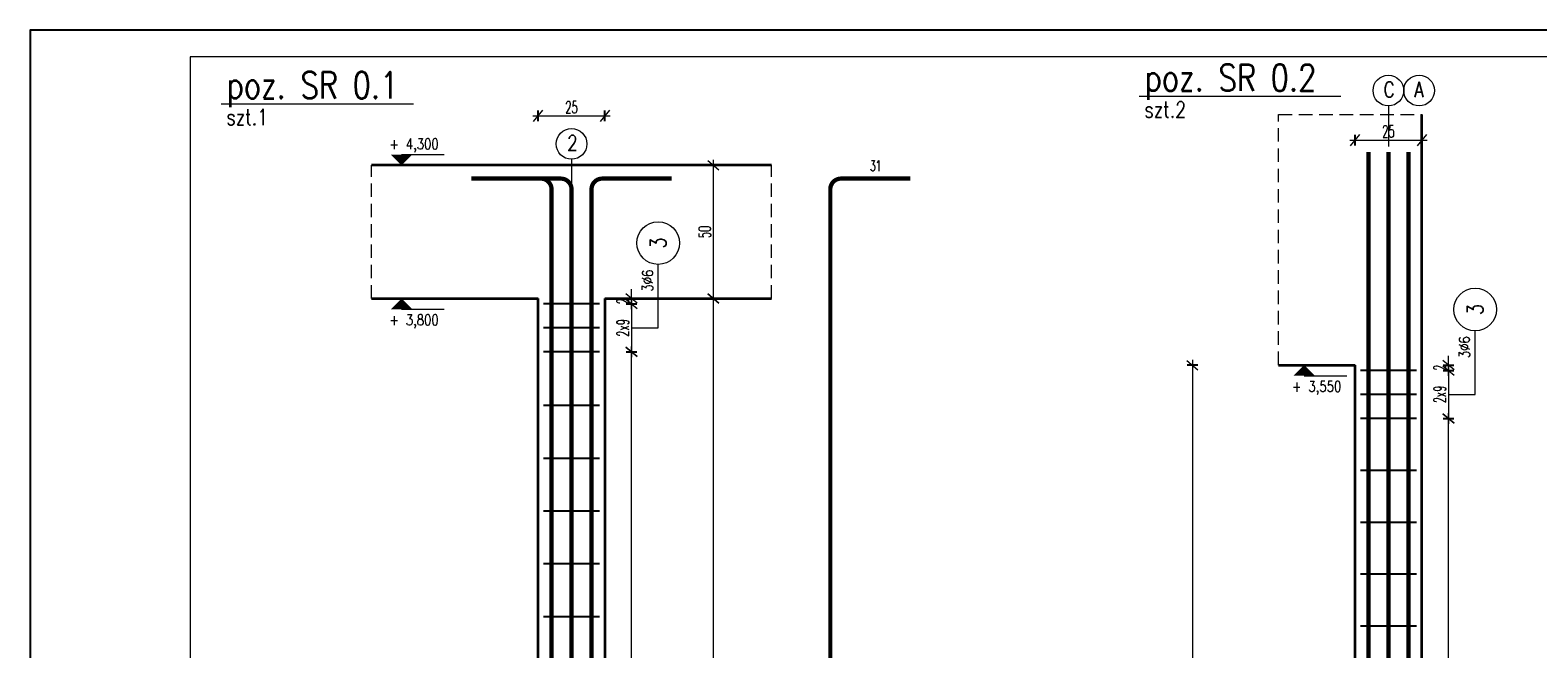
# Model space of a CAD drawing. Header units: centimetres. Extents: x 125945 to 146944, y 20629 to 31773.
# Tile 43 of 80: x 141065 to 141631, y 20991 to 21223. Entities that reach past the tile are written whole.
import ezdxf
from ezdxf.enums import TextEntityAlignment as Align

# ---------------------------------------------------------------- set-up
doc = ezdxf.new("R2010")
doc.units = ezdxf.units.CM
doc.linetypes.add('CENTER2', pattern=[28.575, 19.05, -3.175, 3.175, -3.175])
doc.linetypes.add('HIDDEN', pattern=[9.525, 6.35, -3.175])
for name, color, linetype, lineweight in [('e-cad_cienkie', 88, 'Continuous', 15), ('e-cad_opisy', 7, 'Continuous', 15), ('e-cad_osie', 172, 'CENTER2', 9), ('e-cad_ukryte', 1, 'HIDDEN', 15), ('e-cad_wymiary', 66, 'Continuous', 15), ('K-ŻELBET', 204, 'Continuous', 35)]:
    doc.layers.add(name, color=color, linetype=linetype, lineweight=lineweight)
doc.layers.add('e-cad_prety_widok', color=3, linetype='Continuous')
doc.layers.add('e-cad_strzemiona', color=3, linetype='Continuous')
doc.styles.add('e-cad_1', font='simplex.shx', dxfattribs={"width": 0.6})
doc.styles.add('e-cad_2', font='simplex.shx', dxfattribs={"width": 0.8})
doc.styles.add('simpl', font='simplex.shx', dxfattribs={"width": 0.6})
doc.dimstyles.new('e-cad_1_20_[cm]', dxfattribs={"dimscale": 2, "dimtxt": 2.25, "dimasz": 1.75, "dimexe": 1, "dimexo": 0, "dimgap": 0.5, "dimtad": 1, "dimdec": 1, "dimrnd": 0.5, "dimdsep": 46, "dimtxsty": 'simpl', "dimblk": 'OBLIQUE', "dimcen": 0, "dimdle": 1, "dimclrd": 256, "dimclre": 256, "dimclrt": 256, "dimadec": 0, "dimazin": 0, "dimtfac": 1, "dimtdec": 1, "dimtix": 1, "dimtmove": 2, "dimatfit": 3, "dimldrblk": 'OBLIQUE', "dimfxl": 1, "dimfxlon": 1, "dimlwd": -1, "dimarcsym": 0})

# ---------------------------------------------------------------- blocks, each defined once
blk = doc.blocks.new('_Oblique')
at = {"color": 0, "linetype": 'ByBlock', "lineweight": -2}
blk.add_line((0.5, 0.6), (-0.5, -0.6), dxfattribs=at)
blk = doc.blocks.new('*D4244')
at = {"layer": 'Defpoints', "color": 0}
for p in [(141278.75, 21102.24), (141290.75, 21102.24), (141278.75, 20765.28)]:
    blk.add_point(p, dxfattribs=at)
at = {"layer": 'e-cad_wymiary', "lineweight": -2, "ltscale": 0.8}
for p, q in [((141288.75, 21102.24), (141292.75, 21102.24)), ((141288.75, 20765.28), (141292.75, 20765.28))]:
    blk.add_line(p, q, dxfattribs=at)
at = {"layer": 'e-cad_wymiary', "ltscale": 0.8}
blk.add_line((141290.75, 20763.28), (141290.75, 21104.24), dxfattribs=at)
at = {"layer": 'e-cad_wymiary', "xscale": 3.5, "yscale": 3.5, "zscale": 3.5}
for p, rotation in [((141290.75, 21102.24), 90), ((141290.75, 20765.28), 270)]:
    blk.add_blockref('_Oblique', p, dxfattribs=dict(at, rotation=rotation))
at = {"layer": 'e-cad_wymiary', "ltscale": 0.8, "insert": (141287.5, 20933.76), "char_height": 4.5, "attachment_point": 5, "rotation": 90, "style": 'simpl'}
blk.add_mtext('17x20', dxfattribs=at)
blk = doc.blocks.new('*D4245')
at = {"layer": 'Defpoints', "color": 0}
for p in [(141278.75, 21122.24), (141278.75, 21120.24), (141290.75, 21122.24)]:
    blk.add_point(p, dxfattribs=at)
at = {"layer": 'e-cad_wymiary', "ltscale": 0.8}
for p, q in [((141290.75, 21122.24), (141290.75, 21125.74)), ((141290.75, 21118.24), (141290.75, 21124.24)), ((141290.75, 21120.24), (141290.75, 21116.74))]:
    blk.add_line(p, q, dxfattribs=at)
at = {"layer": 'e-cad_wymiary', "lineweight": -2, "ltscale": 0.8}
for p, q in [((141288.75, 21122.24), (141292.75, 21122.24)), ((141288.75, 21120.24), (141292.75, 21120.24))]:
    blk.add_line(p, q, dxfattribs=at)
at = {"layer": 'e-cad_wymiary', "xscale": 3.5, "yscale": 3.5, "zscale": 3.5}
for p, rotation in [((141290.75, 21122.24), 270), ((141290.75, 21120.24), 90)]:
    blk.add_blockref('_Oblique', p, dxfattribs=dict(at, rotation=rotation))
at = {"layer": 'e-cad_wymiary', "ltscale": 0.8, "insert": (141287.5, 21121.24), "char_height": 4.5, "attachment_point": 5, "rotation": 90, "style": 'simpl'}
blk.add_mtext('2', dxfattribs=at)
blk = doc.blocks.new('*D4246')
at = {"layer": 'Defpoints', "color": 0}
for p in [(141278.75, 21120.24), (141278.75, 21102.24), (141290.75, 21102.24)]:
    blk.add_point(p, dxfattribs=at)
at = {"layer": 'e-cad_wymiary', "lineweight": -2, "ltscale": 0.8}
for p, q in [((141288.75, 21120.24), (141292.75, 21120.24)), ((141288.75, 21102.24), (141292.75, 21102.24))]:
    blk.add_line(p, q, dxfattribs=at)
at = {"layer": 'e-cad_wymiary', "ltscale": 0.8}
blk.add_line((141290.75, 21122.24), (141290.75, 21100.24), dxfattribs=at)
at = {"layer": 'e-cad_wymiary', "xscale": 3.5, "yscale": 3.5, "zscale": 3.5}
for p, rotation in [((141290.75, 21120.24), 90), ((141290.75, 21102.24), 270)]:
    blk.add_blockref('_Oblique', p, dxfattribs=dict(at, rotation=rotation))
at = {"layer": 'e-cad_wymiary', "ltscale": 0.8, "insert": (141287.5, 21111.24), "char_height": 4.5, "attachment_point": 5, "rotation": 90, "style": 'simpl'}
blk.add_mtext('2x9', dxfattribs=at)
blk = doc.blocks.new('e-cad_ZelbetOpisNiezliczalny_1P')
at = {"layer": 'e-cad_cienkie'}
blk.add_circle((4, 0), 4, dxfattribs=at)
at = {"layer": 'e-cad_opisy', "ltscale": 0.04, "style": 'e-cad_1', "width": 0.8}
for tag, p in [('OPIS', (-1, 1)), ('UWAGI', (-1, -3))]:
    blk.add_attdef(tag, text='', height=2, dxfattribs=at).set_placement(p, align=Align.RIGHT)
blk.add_attdef('NR', text='', height=3, dxfattribs=at).set_placement((4, 0), align=Align.MIDDLE_CENTER)
blk = doc.blocks.new('*D4249')
at = {"layer": 'Defpoints', "color": 0}
for p in [(141585, 21077.28), (141597, 21077.28), (141585, 20765.28)]:
    blk.add_point(p, dxfattribs=at)
at = {"layer": 'e-cad_wymiary', "ltscale": 0.8}
blk.add_line((141597, 20763.28), (141597, 21079.28), dxfattribs=at)
at = {"layer": 'e-cad_wymiary', "lineweight": -2, "ltscale": 0.8}
for p, q in [((141595, 21077.28), (141599, 21077.28)), ((141595, 20765.28), (141599, 20765.28))]:
    blk.add_line(p, q, dxfattribs=at)
at = {"layer": 'e-cad_wymiary', "xscale": 3.5, "yscale": 3.5, "zscale": 3.5}
for p, rotation in [((141597, 21077.28), 90.00009453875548), ((141597, 20765.28), 270.0000945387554)]:
    blk.add_blockref('_Oblique', p, dxfattribs=dict(at, rotation=rotation))
at = {"layer": 'e-cad_wymiary', "ltscale": 0.8, "insert": (141593.75, 20921.28), "char_height": 4.5, "attachment_point": 5, "rotation": 90.0001, "style": 'simpl'}
blk.add_mtext('16x20', dxfattribs=at)
blk = doc.blocks.new('*D4250')
at = {"layer": 'Defpoints', "color": 0}
for p in [(141585, 21097.28), (141585, 21095.28), (141597, 21097.28)]:
    blk.add_point(p, dxfattribs=at)
at = {"layer": 'e-cad_wymiary', "ltscale": 0.8}
for p, q in [((141597, 21097.28), (141597, 21100.78)), ((141597, 21093.28), (141597, 21099.28)), ((141597, 21095.28), (141597, 21091.78))]:
    blk.add_line(p, q, dxfattribs=at)
at = {"layer": 'e-cad_wymiary', "lineweight": -2, "ltscale": 0.8}
for p, q in [((141595, 21097.28), (141599, 21097.28)), ((141595, 21095.28), (141599, 21095.28))]:
    blk.add_line(p, q, dxfattribs=at)
at = {"layer": 'e-cad_wymiary', "xscale": 3.5, "yscale": 3.5, "zscale": 3.5}
for p, rotation in [((141597, 21097.28), 270.0000021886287), ((141597, 21095.28), 90.00000218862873)]:
    blk.add_blockref('_Oblique', p, dxfattribs=dict(at, rotation=rotation))
at = {"layer": 'e-cad_wymiary', "ltscale": 0.8, "insert": (141593.75, 21096.28), "char_height": 4.5, "attachment_point": 5, "rotation": 90, "style": 'simpl'}
blk.add_mtext('2', dxfattribs=at)
blk = doc.blocks.new('*D4251')
at = {"layer": 'Defpoints', "color": 0}
for p in [(141585, 21095.28), (141585, 21077.28), (141597, 21077.28)]:
    blk.add_point(p, dxfattribs=at)
at = {"layer": 'e-cad_wymiary', "lineweight": -2, "ltscale": 0.8}
for p, q in [((141595, 21095.28), (141599, 21095.28)), ((141595, 21077.28), (141599, 21077.28))]:
    blk.add_line(p, q, dxfattribs=at)
at = {"layer": 'e-cad_wymiary', "ltscale": 0.8}
blk.add_line((141597, 21097.28), (141597, 21075.28), dxfattribs=at)
at = {"layer": 'e-cad_wymiary', "xscale": 3.5, "yscale": 3.5, "zscale": 3.5}
for p, rotation in [((141597, 21095.28), 90.00000218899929), ((141597, 21077.28), 270.0000021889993)]:
    blk.add_blockref('_Oblique', p, dxfattribs=dict(at, rotation=rotation))
at = {"layer": 'e-cad_wymiary', "ltscale": 0.8, "insert": (141593.75, 21086.28), "char_height": 4.5, "attachment_point": 5, "rotation": 90, "style": 'simpl'}
blk.add_mtext('2x9', dxfattribs=at)
blk = doc.blocks.new('e-cad_ZelbetPozycja')
at = {"layer": 'e-cad_opisy', "ltscale": 0.04, "style": 'e-cad_1', "width": 0.8}
for tag, p, height in [('OPIS_1', (0, 1), 5), ('OPIS_2', (0, -4), 3), ('OPIS_4', (16, -4), 3), ('OPIS_3', (0, -6.5), 1.5)]:
    blk.add_attdef(tag, p, '', height=height, dxfattribs=at)
at = {"layer": 'e-cad_opisy', "ltscale": 0.04, "style": 'e-cad_1', "width": 0.8, "flags": 1}
for tag, p in [('POZYCJA', (0, -15)), ('ILOSC', (0, -20)), ('DODATEK', (0, -25))]:
    blk.add_attdef(tag, p, '', height=3, dxfattribs=at)
blk = doc.blocks.new('e-cad_kota_2')
blk.add_line((0, 2), (8, 2))
blk.add_lwpolyline([(0, 0, 0, 4, 0), (0, 2, 4, 4, 0)], format="xyseb")
at = {"style": 'e-cad_1', "width": 0.8}
blk.add_attdef('ZNAK', text='', height=2, dxfattribs=at).set_placement((-0.5, 3), align=Align.RIGHT)
blk.add_attdef('RZEDNA', (0.8, 3), '', height=2, dxfattribs=at)
blk = doc.blocks.new('e-cad_kota_2_1')
blk.add_line((0, -2), (8, -2))
blk.add_lwpolyline([(0, 0, 0, 4, 0), (0, -2, 4, 4, 0)], format="xyseb")
at = {"style": 'e-cad_1', "width": 0.8}
blk.add_attdef('ZNAK', text='', height=2, dxfattribs=at).set_placement((-0.5, -5), align=Align.RIGHT)
blk.add_attdef('RZEDNA', (0.8, -5), '', height=2, dxfattribs=at)
blk = doc.blocks.new('*D4257')
at = {"layer": 'Defpoints', "color": 0}
for p in [(141321.42, 21122.24), (141321.42, 21122.24), (141317.25, 20682.28)]:
    blk.add_point(p, dxfattribs=at)
at = {"layer": 'e-cad_wymiary', "ltscale": 0.8}
blk.add_line((141321.42, 20680.28), (141321.42, 21124.24), dxfattribs=at)
at = {"layer": 'e-cad_wymiary', "lineweight": -2, "ltscale": 0.8}
for p, q in [((141321.42, 21122.24), (141323.42, 21122.24)), ((141319.42, 20682.28), (141323.42, 20682.28))]:
    blk.add_line(p, q, dxfattribs=at)
at = {"layer": 'e-cad_wymiary', "xscale": 3.5, "yscale": 3.5, "zscale": 3.5}
for p, rotation in [((141321.42, 21122.24), 90), ((141321.42, 20682.28), 270)]:
    blk.add_blockref('_Oblique', p, dxfattribs=dict(at, rotation=rotation))
at = {"layer": 'e-cad_wymiary', "ltscale": 0.8, "insert": (141318.17, 20902.26), "char_height": 4.5, "attachment_point": 5, "rotation": 90, "style": 'simpl'}
blk.add_mtext('440', dxfattribs=at)
blk = doc.blocks.new('*D4258')
at = {"layer": 'Defpoints', "color": 0}
for p in [(141315.4, 21172.24), (141321.42, 21172.24), (141321.42, 21122.24)]:
    blk.add_point(p, dxfattribs=at)
at = {"layer": 'e-cad_wymiary', "ltscale": 0.8}
blk.add_line((141321.42, 21120.24), (141321.42, 21174.24), dxfattribs=at)
at = {"layer": 'e-cad_wymiary', "lineweight": -2, "ltscale": 0.8}
for p, q in [((141319.42, 21172.24), (141323.42, 21172.24)), ((141321.42, 21122.24), (141319.42, 21122.24))]:
    blk.add_line(p, q, dxfattribs=at)
at = {"layer": 'e-cad_wymiary', "xscale": 3.5, "yscale": 3.5, "zscale": 3.5}
for p, rotation in [((141321.42, 21172.24), 90), ((141321.42, 21122.24), 270)]:
    blk.add_blockref('_Oblique', p, dxfattribs=dict(at, rotation=rotation))
at = {"layer": 'e-cad_wymiary', "ltscale": 0.8, "insert": (141318.17, 21147.24), "char_height": 4.5, "attachment_point": 5, "rotation": 90, "style": 'simpl'}
blk.add_mtext('50', dxfattribs=at)
blk = doc.blocks.new('*D4259')
at = {"layer": 'Defpoints', "color": 0}
for p in [(141280.75, 21190.76), (141255.75, 21011.73), (141280.75, 21011.73)]:
    blk.add_point(p, dxfattribs=at)
at = {"layer": 'e-cad_wymiary', "ltscale": 0.8}
blk.add_line((141253.75, 21190.76), (141282.75, 21190.76), dxfattribs=at)
at = {"layer": 'e-cad_wymiary', "lineweight": -2, "ltscale": 0.8}
for p, q in [((141255.75, 21188.76), (141255.75, 21192.76)), ((141280.75, 21188.76), (141280.75, 21192.76))]:
    blk.add_line(p, q, dxfattribs=at)
at = {"layer": 'e-cad_wymiary', "xscale": 3.5, "yscale": 3.5, "zscale": 3.5, "rotation": 180}
blk.add_blockref('_Oblique', (141255.75, 21190.76), dxfattribs=at)
at = {"layer": 'e-cad_wymiary', "xscale": 3.5, "yscale": 3.5, "zscale": 3.5}
blk.add_blockref('_Oblique', (141280.75, 21190.76), dxfattribs=at)
at = {"layer": 'e-cad_wymiary', "ltscale": 0.8, "insert": (141268.25, 21194.01), "char_height": 4.5, "attachment_point": 5, "style": 'simpl'}
blk.add_mtext('25', dxfattribs=at)
blk = doc.blocks.new('*D4260')
at = {"layer": 'Defpoints', "color": 0}
for p in [(141587, 21181.69), (141562, 21005.91), (141587, 21005.91)]:
    blk.add_point(p, dxfattribs=at)
at = {"layer": 'e-cad_wymiary', "ltscale": 0.8}
blk.add_line((141560, 21181.69), (141589, 21181.69), dxfattribs=at)
at = {"layer": 'e-cad_wymiary', "lineweight": -2, "ltscale": 0.8}
for p, q in [((141562, 21179.69), (141562, 21183.69)), ((141587, 21179.69), (141587, 21183.69))]:
    blk.add_line(p, q, dxfattribs=at)
at = {"layer": 'e-cad_wymiary', "xscale": 3.5, "yscale": 3.5, "zscale": 3.5, "rotation": 180}
blk.add_blockref('_Oblique', (141562, 21181.69), dxfattribs=at)
at = {"layer": 'e-cad_wymiary', "xscale": 3.5, "yscale": 3.5, "zscale": 3.5}
blk.add_blockref('_Oblique', (141587, 21181.69), dxfattribs=at)
at = {"layer": 'e-cad_wymiary', "ltscale": 0.8, "insert": (141574.5, 21184.94), "char_height": 4.5, "attachment_point": 5, "style": 'simpl'}
blk.add_mtext('25', dxfattribs=at)
blk = doc.blocks.new('*D4261')
at = {"layer": 'Defpoints', "color": 0}
for p in [(141562, 21097.28), (141501.01, 20682.28), (141562, 20682.28)]:
    blk.add_point(p, dxfattribs=at)
at = {"layer": 'e-cad_wymiary', "lineweight": -2, "ltscale": 0.8}
for p, q in [((141503.01, 21097.28), (141499.01, 21097.28)), ((141503.01, 20682.28), (141499.01, 20682.28))]:
    blk.add_line(p, q, dxfattribs=at)
at = {"layer": 'e-cad_wymiary', "ltscale": 0.8}
blk.add_line((141501.01, 21099.28), (141501.01, 20680.28), dxfattribs=at)
at = {"layer": 'e-cad_wymiary', "xscale": 3.5, "yscale": 3.5, "zscale": 3.5}
for p, rotation in [((141501.01, 21097.28), 90), ((141501.01, 20682.28), 270)]:
    blk.add_blockref('_Oblique', p, dxfattribs=dict(at, rotation=rotation))
at = {"layer": 'e-cad_wymiary', "ltscale": 0.8, "insert": (141497.76, 20889.78), "char_height": 4.5, "attachment_point": 5, "rotation": 90, "style": 'simpl'}
blk.add_mtext('415', dxfattribs=at)

msp = doc.modelspace()

# ---------------------------------------------------------------- linework, layer by layer
at = {"layer": 'Defpoints'}
msp.add_lwpolyline([(141065.29, 20628.94), (142005.29, 20628.94), (142005.29, 21222.94), (141065.29, 21222.94)], close=True, dxfattribs=at)
at = {"layer": 'e-cad_cienkie', "ltscale": 0.8}
for p, q in [((141201.53, 21172.24), (141214.53, 21172.24)), ((141201.53, 21122.24), (141214.53, 21122.24)), ((141539.9, 21097.28), (141552.9, 21097.28))]:
    msp.add_line(p, q, dxfattribs=at)
at = {"layer": 'e-cad_cienkie'}
msp.add_lwpolyline([(141125.29, 20638.94), (141995.29, 20638.94), (141995.29, 21212.94), (141125.29, 21212.94)], close=True, dxfattribs=at)
at = {"layer": 'e-cad_cienkie', "ltscale": 0.8}
for points in [[(141300.75, 21111.24), (141300.75, 21135.07)], [(141607, 21086.28), (141607, 21110.11)]]:
    msp.add_lwpolyline(points, dxfattribs=at)
at = {"layer": 'e-cad_opisy'}
for centre in [(141574.5, 21200.27), (141586.02, 21200.27), (141268.25, 21180.25)]:
    msp.add_circle(centre, 5.76, dxfattribs=at)
at = {"layer": 'e-cad_osie', "ltscale": 0.8}
for p, q in [((141574.5, 21194.51), (141574.5, 20642.28)), ((141268.25, 21174.49), (141268.25, 20642.28))]:
    msp.add_line(p, q, dxfattribs=at)
at = {"layer": 'e-cad_prety_widok', "color": 1, "ltscale": 0.8}
for points in [[(141567, 20682.28, 1.6, 1.6, 0), (141567, 21177.28, 1.6, 1.6, 0)], [(141574.5, 20682.28, 1.6, 1.6, 0), (141574.5, 21177.28, 1.6, 1.6, 0)], [(141582, 20682.28, 1.6, 1.6, 0), (141582, 21177.28, 1.6, 1.6, 0)], [(141260.75, 20682.28, 1.6, 1.6, 0), (141260.75, 21163.24, 1.6, 1.6, 0.414214), (141256.75, 21167.24, 1.6, 1.6, 0), (141230.75, 21167.24, 0, 0, 0)], [(141268.25, 20682.28, 1.6, 1.6, 0), (141268.25, 21163.24, 1.6, 1.6, 0.414214), (141264.25, 21167.24, 1.6, 1.6, 0), (141238.25, 21167.24, 0, 0, 0)], [(141275.75, 20682.28, 1.6, 1.6, 0), (141275.75, 21163.24, 1.6, 1.6, -0.414214), (141279.75, 21167.24, 1.6, 1.6, 0), (141305.75, 21167.24, 0, 0, 0)], [(141365.27, 20682.28, 1.6, 1.6, 0), (141365.27, 21163.24, 1.6, 1.6, -0.414214), (141369.27, 21167.24, 1.6, 1.6, 0), (141395.27, 21167.24, 0, 0, 0)]]:
    msp.add_lwpolyline(points, format="xyseb", dxfattribs=at)
at = {"layer": 'e-cad_strzemiona', "ltscale": 0.8}
for points in [[(141278.75, 21120.24), (141257.75, 21120.24)], [(141278.75, 21111.24), (141257.75, 21111.24)], [(141278.75, 21102.24), (141257.75, 21102.24)], [(141585, 21095.28), (141564, 21095.28)], [(141585, 21086.28), (141564, 21086.28)], [(141278.75, 21082.08), (141257.75, 21082.08)], [(141585, 21077.28), (141564, 21077.28)], [(141278.75, 21062.28), (141257.75, 21062.28)], [(141585, 21057.78), (141564, 21057.78)], [(141278.75, 21042.48), (141257.75, 21042.48)], [(141585, 21038.28), (141564, 21038.28)], [(141278.75, 21022.68), (141257.75, 21022.68)], [(141585, 21018.78), (141564, 21018.78)], [(141278.75, 21002.88), (141257.75, 21002.88)], [(141585, 20999.28), (141564, 20999.28)]]:
    msp.add_lwpolyline(points, dxfattribs=at)
at = {"layer": 'e-cad_ukryte', "ltscale": 0.8}
for p, q in [((141533.35, 21097.28), (141533.35, 21191.24)), ((141533.35, 21191.24), (141587, 21191.24)), ((141193.25, 21122.24), (141193.25, 21172.24)), ((141343.25, 21122.24), (141343.25, 21172.24))]:
    msp.add_line(p, q, dxfattribs=at)
at = {"layer": 'K-ŻELBET', "ltscale": 0.8}
for p, q in [((141255.75, 20682.28), (141255.75, 21122.24)), ((141280.75, 21122.24), (141280.75, 20682.28)), ((141587, 20682.28), (141587, 21112.28)), ((141533.35, 21097.28), (141562, 21097.28))]:
    msp.add_line(p, q, dxfattribs=at)
for points in [[(141587, 21112.28), (141587, 21112.28), (141587, 21191.24)], [(141343.25, 21172.24), (141193.25, 21172.24)], [(141193.25, 21122.24), (141255.75, 21122.24)], [(141280.75, 21122.24), (141343.25, 21122.24)], [(141562, 20682.28), (141562, 21097.28)]]:
    msp.add_lwpolyline(points, dxfattribs=at)

# ---------------------------------------------------------------- block references
at = {"layer": 'e-cad_opisy', "ltscale": 0.8, "xscale": 2, "yscale": 2, "zscale": 2}
for name, p, values in [('e-cad_ZelbetPozycja', (141483.03, 21198.11), {'OPIS_1': 'poz. SR 0.2', 'OPIS_2': 'szt.2'}), ('e-cad_ZelbetPozycja', (141138.86, 21195.33), {'OPIS_1': 'poz. SR 0.1', 'OPIS_2': 'szt.1'}), ('e-cad_kota_2', (141204.53, 21172.24), {'RZEDNA': '4,300', 'ZNAK': '+'}), ('e-cad_kota_2_1', (141204.53, 21122.24), {'RZEDNA': '3,800', 'ZNAK': '+'}), ('e-cad_kota_2_1', (141542.9, 21097.28), {'RZEDNA': '3,550', 'ZNAK': '+'})]:
    msp.add_blockref(name, p, dxfattribs=at).add_auto_attribs(values)
for p, rotation in [((141300.75, 21135.07), 90), ((141607, 21110.11), 89.99967017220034)]:
    msp.add_blockref('e-cad_ZelbetOpisNiezliczalny_1P', p, dxfattribs=dict(at, rotation=rotation)).add_auto_attribs({'OPIS': '3%%c6', 'NR': '3'})

# ---------------------------------------------------------------- texts
at = {"layer": 'e-cad_opisy', "ltscale": 2, "style": 'e-cad_2', "width": 0.8}
for s, p in [('C', (141572.7, 21197.75)), ('A', (141584.22, 21197.75)), ('2', (141266.62, 21177.73))]:
    msp.add_text(s, height=5.76, dxfattribs=at).set_placement(p)
at = {"layer": 'e-cad_opisy', "ltscale": 0.8, "style": 'e-cad_1', "width": 0.6}
msp.add_text('31', height=4, dxfattribs=at).set_placement((141382.27, 21172.04), align=Align.MIDDLE_CENTER)

# ---------------------------------------------------------------- dimensions: what is measured, and where the dimension line sits
at = {"layer": 'e-cad_wymiary', "ltscale": 0.8}
for base, p1, p2, picture, middle in [((141280.75, 21190.76), (141255.75, 21011.73), (141280.75, 21011.73), '*D4259', (141268.25, 21194.01)), ((141587, 21181.69), (141562, 21005.91), (141587, 21005.91), '*D4260', (141574.5, 21184.94))]:
    dim = msp.add_linear_dim(base=base, p1=p1, p2=p2, dimstyle='e-cad_1_20_[cm]', dxfattribs=at)
    dim.commit()
    dim.dimension.update_dxf_attribs({"geometry": picture, "text_midpoint": middle})
for base, p1, p2, picture, middle in [((141321.42, 21172.24), (141321.42, 21122.24), (141315.4, 21172.24), '*D4258', (141318.17, 21147.24)), ((141321.42, 21122.24), (141317.25, 20682.28), (141321.42, 21122.24), '*D4257', (141318.17, 20902.26)), ((141501.01, 20682.28), (141562, 21097.28), (141562, 20682.28), '*D4261', (141497.76, 20889.78))]:
    dim = msp.add_linear_dim(base=base, p1=p1, p2=p2, angle=90, dimstyle='e-cad_1_20_[cm]', dxfattribs=at)
    dim.commit()
    dim.dimension.update_dxf_attribs({"geometry": picture, "text_midpoint": middle})
for p1, p2, picture, middle in [((141278.75, 21120.24), (141278.75, 21122.24), '*D4245', (141287.5, 21121.24)), ((141585, 21095.28), (141585, 21097.28), '*D4250', (141593.75, 21096.28))]:
    dim = msp.add_aligned_dim(p1=p1, p2=p2, distance=-12, dimstyle='e-cad_1_20_[cm]', dxfattribs=at)
    dim.commit()
    dim.dimension.update_dxf_attribs({"geometry": picture, "text_midpoint": middle})
for p1, p2, distance, text, picture, middle in [((141278.75, 21120.24), (141278.75, 21102.24), 12, '2x9', '*D4246', (141287.5, 21111.24)), ((141278.75, 20765.28), (141278.75, 21102.24), -12, '17x20', '*D4244', (141287.5, 20933.76)), ((141585, 21095.28), (141585, 21077.28), 12, '2x9', '*D4251', (141593.75, 21086.28)), ((141585, 20765.28), (141585, 21077.28), -12, '16x20', '*D4249', (141593.75, 20921.28))]:
    dim = msp.add_aligned_dim(p1=p1, p2=p2, distance=distance, text=text, dimstyle='e-cad_1_20_[cm]', dxfattribs=at)
    dim.commit()
    dim.dimension.update_dxf_attribs({"geometry": picture, "text_midpoint": middle})

# ---------------------------------------------------------------- leaders
at = {"layer": 'e-cad_cienkie', "ltscale": 0.8, "has_arrowhead": 0}
for points in [[(141481.03, 21198.11), (141556.65, 21198.11)], [(141136.86, 21195.33), (141209.05, 21195.33)]]:
    msp.add_leader(points, dimstyle='e-cad_1_20_[cm]', dxfattribs=at)
at = {"layer": 'e-cad_cienkie', "ltscale": 0.8}
for points in [[(141290.75, 21111.24), (141300.75, 21111.24)], [(141597, 21086.28), (141607, 21086.28)]]:
    msp.add_leader(points, dimstyle='e-cad_1_20_[cm]', override={"dimldrblk": 'None'}, dxfattribs=at)

doc.saveas('drawing.dxf')
